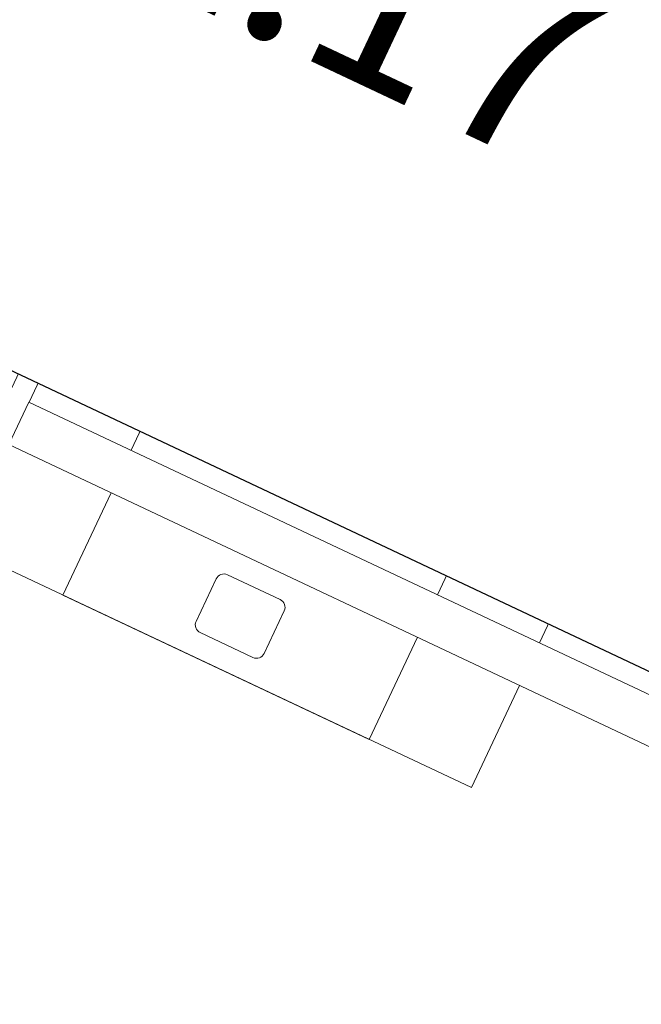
# Model space of a CAD drawing. Header units: metres. Extents: x 136266 to 136452, y 453403 to 453560.
# Tile 115 of 133: x 136335.89 to 136339.2, y 453509.44 to 453514.67. Entities that reach past the tile are written whole.
import ezdxf

# ---------------------------------------------------------------- set-up
doc = ezdxf.new("R2010")
doc.units = ezdxf.units.M
for name, color, linetype, lineweight in [('A-DETL-BEBOUWING', 253, 'Continuous', 9), ('A-DETL-GENF', 92, 'Continuous', 5), ('N-WE-OG-BEBOUWING_HOOFDGEBOUW-T25', 7, 'Continuous', 25)]:
    doc.layers.add(name, color=color, linetype=linetype, lineweight=lineweight)
doc.styles.add('NLCS-ISO-M200-T25', font='txt', dxfattribs={"height": 0.5})

# ---------------------------------------------------------------- blocks, each defined once
blk = doc.blocks.new('859-DO-0010 29-09-2022')
at = {"layer": 'A-DETL-BEBOUWING'}
for p, q in [((50269.99999999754, 75096.08866738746), (50269.99999999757, 70348.44604086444)), ((50419.99999999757, 70348.44604086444), (50419.99999999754, 75096.08866738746)), ((50535.83139533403, 72254.99999999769), (50535.83139533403, 71654.99999999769)), ((53535.83139533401, 72254.9999999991), (50535.83139533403, 72254.99999999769)), ((51135.831395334, 72254.99999999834), (51135.831395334, 71654.99999999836)), ((52935.831395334, 71654.99999999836), (52935.831395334, 72254.99999999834)), ((53535.83139533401, 71654.9999999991), (53535.83139533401, 72254.9999999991)), ((57509.99999999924, 71654.99999999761), (50535.2115141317, 71654.99999999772)), ((50535.2115141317, 71654.99999999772), (50535.2115141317, 71404.9999999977)), ((50535.2115141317, 71404.9999999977), (57509.99999999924, 71404.99999999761)), ((51135.83139533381, 71404.99999999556), (51135.83139533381, 70804.99999999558)), ((52935.83139533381, 70804.99999999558), (52935.83139533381, 71404.99999999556)), ((53535.8313953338, 71404.99999999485), (53535.8313953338, 70804.99999999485)), ((53535.8313953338, 70804.99999999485), (50535.83139533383, 70804.99999999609))]:
    blk.add_line(p, q, dxfattribs=at)
at = {"layer": 'A-DETL-GENF'}
for p, q in [((51135.831395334, 72254.99999999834), (51135.831395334, 71654.99999999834)), ((52935.831395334, 72254.99999999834), (51135.831395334, 72254.99999999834)), ((52935.831395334, 71654.99999999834), (52935.831395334, 72254.99999999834)), ((52190.831395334, 72124.99999999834), (51880.831395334, 72124.99999999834)), ((51835.831395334, 72079.99999999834), (51835.831395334, 71829.99999999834)), ((52235.831395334, 71829.99999999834), (52235.831395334, 72079.99999999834)), ((51880.831395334, 71784.99999999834), (52190.831395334, 71784.99999999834)), ((51135.83139533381, 70804.99999999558), (51135.83139533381, 71404.99999999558)), ((52935.83139533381, 71404.99999999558), (52935.83139533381, 70804.99999999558)), ((51880.83139533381, 71274.99999999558), (52190.83139533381, 71274.99999999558)), ((51835.83139533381, 70979.99999999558), (51835.83139533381, 71229.99999999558)), ((52235.83139533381, 71229.99999999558), (52235.83139533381, 70979.99999999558)), ((52190.83139533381, 70934.99999999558), (51880.83139533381, 70934.99999999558)), ((52935.83139533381, 70804.99999999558), (51135.83139533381, 70804.99999999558))]:
    blk.add_line(p, q, dxfattribs=at)
for centre, radius, start, end in [((51880.831395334, 72079.99999999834), 45, 90, 180), ((52190.831395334, 72079.99999999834), 44.99999999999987, 0, 90), ((51880.831395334, 71829.99999999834), 44.99999999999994, 180, 270), ((52190.831395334, 71829.99999999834), 44.99999999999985, 270, 0), ((51880.83139533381, 71229.99999999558), 45, 90, 180), ((52190.83139533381, 71229.99999999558), 44.99999999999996, 0, 90), ((51880.83139533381, 70979.99999999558), 45.00000000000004, 180, 270), ((52190.83139533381, 70979.99999999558), 44.99999999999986, 270, 0)]:
    blk.add_arc(centre, radius, start, end, dxfattribs=at)

msp = doc.modelspace()

# ---------------------------------------------------------------- block references
at = {"xscale": 0.001, "yscale": 0.001, "zscale": 0.001, "rotation": 334.7650131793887}
msp.add_blockref('859-DO-0010 29-09-2022', (136259.6791283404, 453469.3710543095), dxfattribs=at)

# ---------------------------------------------------------------- next in the draw order: texts
at = {"layer": 'N-WE-OG-BEBOUWING_HOOFDGEBOUW-T25', "insert": (136329.6984898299, 453519.2086299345), "char_height": 1, "attachment_point": 1, "rotation": 334.7647804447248, "style": 'NLCS-ISO-M200-T25', "bg_fill": 19, "box_fill_scale": 1.5, "bg_fill_color": 256, "bg_fill_transparency": 0}
msp.add_mtext_dynamic_manual_height_columns('Vloerpeil = +2.17 NAP', width=13.22656778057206, gutter_width=2.5, heights=[0], dxfattribs=at)

doc.saveas('drawing.dxf')
